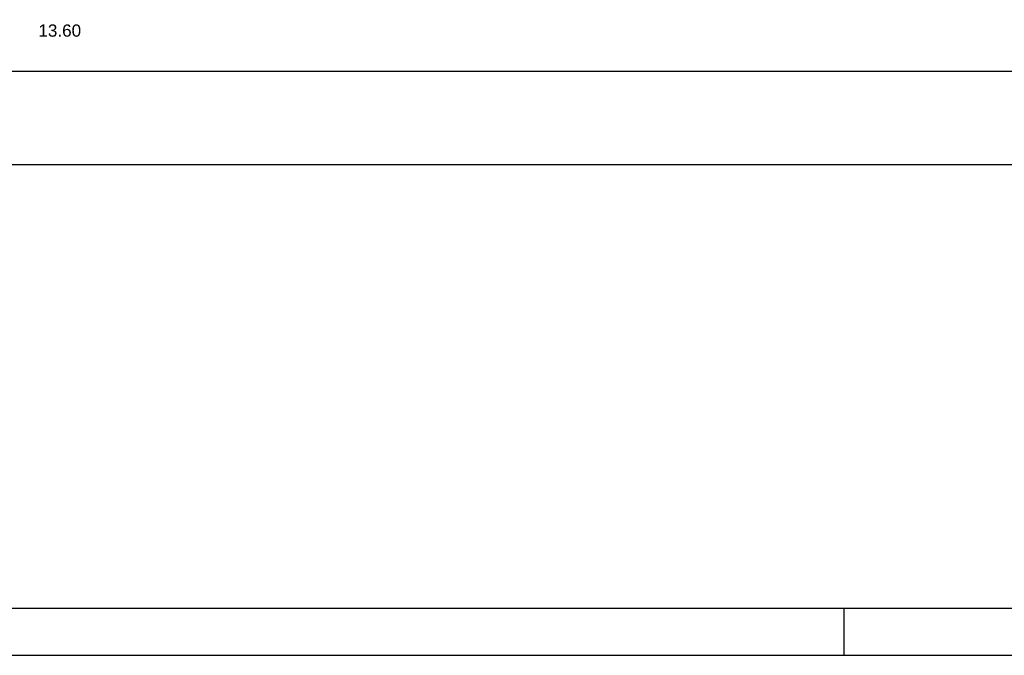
# Model space of a CAD drawing. Extents: x 20 to 841, y 890 to 1189.
# Tile 10 of 50: x 209 to 314, y 890 to 959. Entities that reach past the tile are written whole.
import ezdxf

# ---------------------------------------------------------------- set-up
doc = ezdxf.new("R2010")
doc.units = 0
doc.styles.add('Arial', font='Arial')

msp = doc.modelspace()

# ---------------------------------------------------------------- linework, layer by layer
at = {"layer": 'WBBlatt', "color": 7, "linetype": 'CONTINUOUS'}
for points in [[(25, 895.454), (25, 1184), (836, 1184), (836, 895.454), (25, 895.454)], [(297, 895.454), (297, 890.454)], [(20, 890.454), (821, 890.454)]]:
    msp.add_lwpolyline(points, dxfattribs=at)
at = {"layer": 'WBMassGr', "color": 7, "linetype": 'CONTINUOUS'}
for points in [[(46, 953), (705, 953)], [(46, 943), (705, 943)], [(46, 943), (705, 943)]]:
    msp.add_lwpolyline(points, dxfattribs=at)

# ---------------------------------------------------------------- texts
at = {"layer": 'WBObjTx', "color": 7, "style": 'Arial'}
msp.add_text('13.60', height=1.3088, dxfattribs=at).set_placement((210.794, 956.691))

doc.saveas('drawing.dxf')
